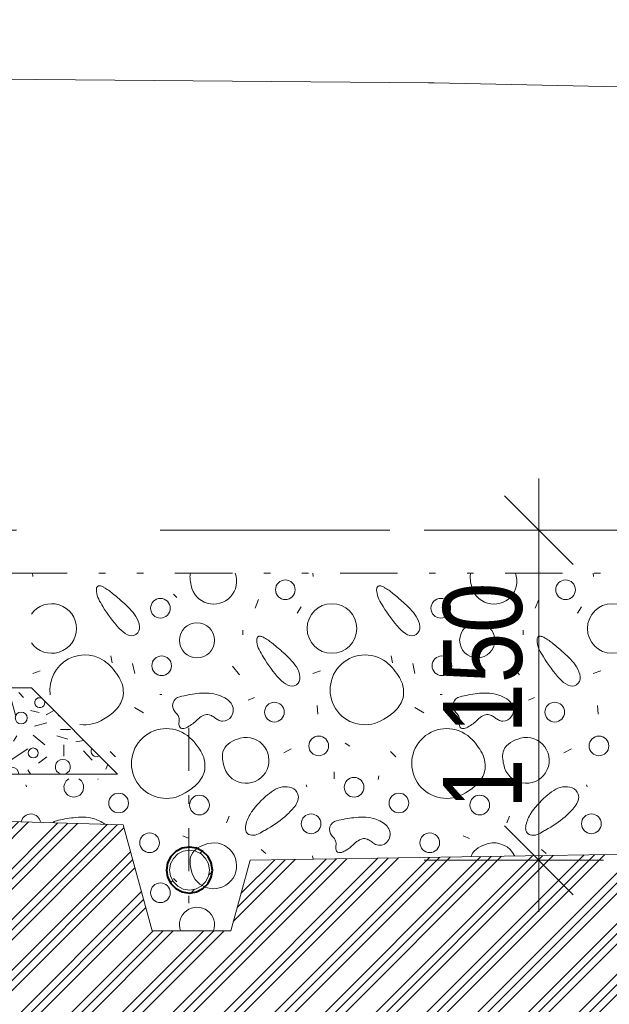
# Model space of a CAD drawing. Header units: millimetres. Extents: x -479461597 to -478645968, y -1101060132 to -1100898045.
# Tile 26 of 145: x -479188019 to -479185965, y -1101052676 to -1101049245. Entities that reach past the tile are written whole.
import ezdxf

# ---------------------------------------------------------------- set-up
doc = ezdxf.new("R2010")
doc.units = ezdxf.units.MM
doc.header["$MEASUREMENT"] = 0
for name, pattern in [('Wipeout_Contour', [1000, 0, -1000]), ('Čerchovaná S', [350, 150, -85, 30, -85]), ('Čerchovaná se dvěma tečkami', [575, 200, -110, 22.5, -110, 22.5, -110]), ('Čárkovaná L', [1300, 800, -500])]:
    doc.linetypes.add(name, pattern=pattern)
for name, color, linetype, lineweight in [('2D prvky - čary _Pero_č.__183', 7, 'Continuous', 20), ('Konstrukce - zaklady drenáž_Pero_č.__10', 7, 'Continuous', 40), ('Konstrukce - zaklady drenáž_Pero_č.__90', 250, 'Continuous', 13), ('Konstrukce - základy podsyp_Pero_č.__164', 250, 'Continuous', 13), ('Konstrukce - základy podsyp_Pero_č.__96', 124, 'Continuous', 13)]:
    doc.layers.add(name, color=color, linetype=linetype, lineweight=lineweight)
for name, color, linetype, lineweight, true_color in [('Anotace - SP_Pero_č.__25', 7, 'Continuous', 13, 0x1a4f6e), ('Bourané_2D prvky - vyplně_Pero_č.__40', 7, 'Continuous', 13, 0xc9ca94), ('Bourané_Konstrukce - základy výkop_Pero_č.__109', 7, 'Continuous', 13, 0x6da3d7), ('Bourané_Kóty - SP_Pero_č.__25', 7, 'Continuous', 13, 0x1a4f6e), ('Bourané_Kóty - SP_Pero_č.__45', 7, 'Continuous', 13, 0x1a4f6e), ('Bourané_Kóty - SP_Pero_č.__85', 7, 'Continuous', 13, 0x1a4f6e), ('Konstrukce - zaklady drenáž_Pero_č.__108', 7, 'Continuous', 13, 0x1a4f6e), ('Kóty - SP_Pero_č.__25', 7, 'Continuous', 13, 0x1a4f6e), ('Kóty - SP_Pero_č.__45', 7, 'Continuous', 13, 0x1a4f6e), ('Kóty - SP_Pero_č.__85', 7, 'Continuous', 13, 0x1a4f6e), ('Situace - terén HTU_Pero_č.__186', 7, 'Continuous', 20, 0x7b0011), ('Situace - terén PT_Pero_č.__190', 7, 'Continuous', 20, 0x6d6f03)]:
    doc.layers.add(name, color=color, linetype=linetype, lineweight=lineweight, true_color=true_color)
for name, color, linetype in [('Bourané_2D prvky - vyplně', 7, 'Continuous'), ('Bourané_Kóty - SP', 7, 'Continuous'), ('Konstrukce - zaklady drenáž', 7, 'Continuous'), ('Konstrukce - základy podsyp', 7, 'Continuous'), ('Kóty - SP', 7, 'Continuous'), ('Situace - terén PT', 7, 'Continuous')]:
    doc.layers.add(name, color=color, linetype=linetype)
doc.styles.add('GENERATED_STYLE_5', font='txt')
doc.dimstyles.new('GENERATED_STYLE__1', dxfattribs={"dimtxt": 275, "dimasz": 228, "dimexe": 0.18, "dimexo": 400, "dimgap": 0.09, "dimtad": 1, "dimtih": 1, "dimtoh": 1, "dimdec": 0, "dimzin": 0, "dimdsep": 46, "dimtxsty": 'GENERATED_STYLE_5', "dimblk": 'ARROWHEAD_6', "dimblk1": 'ARROWHEAD_6', "dimblk2": 'ARROWHEAD_6', "dimcen": 0.09, "dimclrd": 256, "dimclre": 256, "dimclrt": 256, "dimazin": 0, "dimtfac": 1, "dimtdec": 4, "dimtmove": 0, "dimatfit": 3, "dimfxl": 1, "dimtolj": 1, "dimtzin": 0, "dimarcsym": 0})
doc.dimstyles.new('GENERATED_STYLE__3', dxfattribs={"dimtxt": 275, "dimasz": 228, "dimexe": 0.18, "dimexo": 400, "dimgap": 0.09, "dimtad": 1, "dimdec": 0, "dimzin": 0, "dimdsep": 46, "dimtxsty": 'GENERATED_STYLE_5', "dimblk": 'ARROWHEAD_6', "dimblk1": 'ARROWHEAD_6', "dimblk2": 'ARROWHEAD_6', "dimcen": 0.09, "dimclrd": 256, "dimclre": 256, "dimclrt": 256, "dimazin": 0, "dimtfac": 1, "dimtdec": 4, "dimtmove": 0, "dimatfit": 3, "dimfxl": 1, "dimtolj": 1, "dimtzin": 0, "dimarcsym": 0})
doc.dimstyles.new('GENERATED_STYLE__4', dxfattribs={"dimtxt": 0.18, "dimasz": 182.4, "dimexe": 0.18, "dimexo": 0.0625, "dimgap": 0.09, "dimtad": 0, "dimtih": 1, "dimtoh": 1, "dimdec": 4, "dimzin": 0, "dimdsep": 46, "dimcen": 0.09, "dimadec": 0, "dimazin": 0, "dimtfac": 1, "dimtdec": 4, "dimtmove": 0, "dimatfit": 3, "dimldrblk": 'ARROWHEAD_1', "dimfxl": 1, "dimtolj": 1, "dimtzin": 0, "dimarcsym": 0})

# ---------------------------------------------------------------- blocks, each defined once
blk = doc.blocks.new('*X11', base_point=(-479162629.7, -1101050723.4))
at = {"layer": 'Bourané_2D prvky - vyplně_Pero_č.__40', "color": 9, "linetype": 'Continuous', "lineweight": 13, "true_color": 0xc9ca94}
for p, q in [((-479187972.3, -1101051185.2), (-479187973.7, -1101051173.4)), ((-479186995.9, -1101051185.2), (-479186997.4, -1101051173.4)), ((-479186019.6, -1101051185.2), (-479186021.1, -1101051173.4)), ((-479187483, -1101051246), (-479187471.2, -1101051257.9)), ((-479187187, -1101051265), (-479187198.8, -1101051295.8)), ((-479186506.7, -1101051246), (-479186494.9, -1101051257.9)), ((-479186210.6, -1101051265), (-479186222.5, -1101051295.8)), ((-479187052, -1101051312.3), (-479187037.7, -1101051291)), ((-479186075.6, -1101051312.3), (-479186061.4, -1101051291)), ((-479187241.4, -1101051371.6), (-479187241.4, -1101051388.1)), ((-479186265.1, -1101051371.6), (-479186265.1, -1101051388.1)), ((-479187700.9, -1101051461.6), (-479187696.2, -1101051485.2)), ((-479186724.6, -1101051461.6), (-479186719.9, -1101051485.2)), ((-479187947.3, -1101051513.7), (-479187973.3, -1101051523.1)), ((-479187625.2, -1101051487.6), (-479187618, -1101051523.1)), ((-479187253.3, -1101051527.9), (-479187277, -1101051497.1)), ((-479186971, -1101051513.7), (-479186997, -1101051523.1)), ((-479186648.8, -1101051487.6), (-479186641.7, -1101051523.1)), ((-479186277, -1101051527.9), (-479186300.7, -1101051497.1)), ((-479185994.6, -1101051513.7), (-479186020.7, -1101051523.1)), ((-479187530.4, -1101051596.6), (-479187523.3, -1101051596.6)), ((-479187222.5, -1101051615.5), (-479187201.2, -1101051606)), ((-479186554.1, -1101051596.6), (-479186547, -1101051596.6)), ((-479186246.2, -1101051615.5), (-479186224.9, -1101051606)), ((-479187618.3, -1101051640.9), (-479187587.6, -1101051659.9)), ((-479186982.6, -1101051634.2), (-479186980.2, -1101051665)), ((-479186642, -1101051640.9), (-479186611.2, -1101051659.9)), ((-479186006.3, -1101051634.2), (-479186003.9, -1101051665)), ((-479187072.9, -1101051785.6), (-479187098.9, -1101051799.8)), ((-479186885, -1101051765.2), (-479186868.3, -1101051776)), ((-479186096.6, -1101051785.6), (-479186122.6, -1101051799.8)), ((-479187703.3, -1101051794.7), (-479187684.4, -1101051813.6)), ((-479186727, -1101051794.7), (-479186708, -1101051813.6)), ((-479187746, -1101051891.8), (-479187745.6, -1101051889.8)), ((-479186923.6, -1101051889.4), (-479186923.6, -1101051865.7)), ((-479186769.6, -1101051891.8), (-479186767.3, -1101051879.9)), ((-479187994.7, -1101051917.8), (-479187997, -1101051910.7)), ((-479187018.3, -1101051917.8), (-479187020.7, -1101051910.7)), ((-479186042, -1101051917.8), (-479186044.4, -1101051910.7)), ((-479187288.8, -1101052019.7), (-479187298.3, -1101052043.4)), ((-479186312.5, -1101052019.7), (-479186322, -1101052043.4)), ((-479187449.9, -1101052088.4), (-479187428.6, -1101052097.8)), ((-479186473.6, -1101052088.4), (-479186452.2, -1101052097.8)), ((-479187177.5, -1101052135.7), (-479187160.9, -1101052149.9)), ((-479186996.8, -1101052170.1), (-479186998.3, -1101052157.8)), ((-479186201.2, -1101052135.7), (-479186184.6, -1101052149.9)), ((-479187483, -1101052237.6), (-479187471.2, -1101052249.4))]:
    blk.add_line(p, q, dxfattribs=at)
for centre, radius in [((-479187093.3, -1101051231.1), 34.3), ((-479186117, -1101051231.1), 34.3), ((-479187528.2, -1101051295.5), 34.3), ((-479186551.9, -1101051295.5), 34.3), ((-479186930.8, -1101051366.1), 86.5), ((-479185954.4, -1101051366.1), 86.5), ((-479187401.1, -1101051407.1), 61.2), ((-479186424.8, -1101051407.1), 61.2), ((-479187524.1, -1101051495.9), 34.3), ((-479186547.7, -1101051495.9), 34.3), ((-479187131.1, -1101051657.6), 34.3), ((-479186154.7, -1101051657.6), 34.3), ((-479186977, -1101051775), 34.3), ((-479186000.7, -1101051775), 34.3), ((-479186853.8, -1101051919.3), 34.3), ((-479187674, -1101051974.2), 34.3), ((-479187392.3, -1101051981.2), 34.3), ((-479186697.7, -1101051974.2), 34.3), ((-479186416, -1101051981.2), 34.3), ((-479187003.4, -1101052046.7), 34.3), ((-479186027.1, -1101052046.7), 34.3), ((-479187566.4, -1101052112.7), 34.3), ((-479186590, -1101052112.7), 34.3), ((-479187528.2, -1101052287.1), 34.3)]:
    blk.add_circle(centre, radius, dxfattribs=at)
for centre, radius, start, end in [((-479187365, -1101051187.1), 60.4, 166.8265, 183.2347), ((-479187342.9, -1101051201.4), 79.9, 190.4282, 20.57), ((-479186388.7, -1101051187.1), 60.4, 166.8265, 183.2347), ((-479186366.6, -1101051201.4), 79.9, 190.4282, 20.57), ((-479187285.5, -1101051182.7), 140, 183.2095, 193.7302), ((-479186309.2, -1101051182.7), 140, 183.2095, 193.7302), ((-479187716.4, -1101051232.8), 35.1, 166.9916, 187.7906), ((-479187671.6, -1101051228.6), 80.1, 186.4296, 206.157), ((-479187738.5, -1101051228), 12.4, 144.5812, 165.7924), ((-479187742.1, -1101051225.6), 8.15, 116.4425, 143.7464), ((-479187741.6, -1101051227.1), 9.77, 91.5878, 115.1953), ((-479187741.3, -1101051235.2), 17.9, 76.2622, 91.634), ((-479187748.9, -1101051263.6), 47.3, 60.0923, 75.5611), ((-479187826.5, -1101051399.7), 203.9, 49.777, 60.2392), ((-479186740.1, -1101051232.8), 35.1, 166.9916, 187.7906), ((-479186695.3, -1101051228.6), 80.1, 186.4296, 206.157), ((-479186762.2, -1101051228), 12.4, 144.5812, 165.7924), ((-479186765.8, -1101051225.6), 8.15, 116.4425, 143.7464), ((-479186765.3, -1101051227.1), 9.77, 91.5878, 115.1953), ((-479186765, -1101051235.2), 17.9, 76.2622, 91.634), ((-479186772.6, -1101051263.6), 47.3, 60.0923, 75.5611), ((-479186850.2, -1101051399.7), 203.9, 49.777, 60.2392), ((-479187537.2, -1101051161.8), 230.1, 206.3304, 213.6244), ((-479188282.1, -1101051965.3), 930.2, 47.9748, 50.8493), ((-479187800.6, -1101051449.8), 225.2, 33.8343, 51.1866), ((-479186560.9, -1101051161.8), 230.1, 206.3304, 213.6244), ((-479187305.8, -1101051965.3), 930.2, 47.9748, 50.8493), ((-479186824.3, -1101051449.8), 225.2, 33.8343, 51.1866), ((-479187907.1, -1101051366.1), 86.5, 215.1108, 144.8892), ((-479187340.4, -1101051061.3), 450.4, 210.4057, 222.5965), ((-479186364, -1101051061.3), 450.4, 210.4057, 222.5965), ((-479187680.5, -1101051367.9), 79.8, 6.3813, 32.9796), ((-479186704.1, -1101051367.9), 79.8, 6.3813, 32.9796), ((-479187598.6, -1101051299.2), 99.3, 222.3712, 243.0633), ((-479187630.9, -1101051362.6), 30, 305.4921, 6.9034), ((-479186622.2, -1101051299.2), 99.3, 222.3712, 243.0633), ((-479186654.6, -1101051362.6), 30, 305.4921, 6.9034), ((-479187629.2, -1101051360.1), 31.2, 242.6052, 300.2402), ((-479187157.8, -1101051408.4), 35.1, 166.9916, 187.7906), ((-479187113, -1101051404.2), 80.1, 186.4296, 206.157), ((-479187179.9, -1101051403.5), 12.4, 144.5812, 165.7924), ((-479187183.5, -1101051401.2), 8.15, 116.4425, 143.7464), ((-479187183, -1101051402.7), 9.77, 91.5878, 115.1953), ((-479187182.7, -1101051410.8), 17.9, 76.2622, 91.634), ((-479187190.3, -1101051439.2), 47.3, 60.0923, 75.5611), ((-479187267.9, -1101051575.2), 203.9, 49.777, 60.2392), ((-479186652.9, -1101051360.1), 31.2, 242.6052, 300.2402), ((-479186181.5, -1101051408.4), 35.1, 166.9916, 187.7906), ((-479186136.7, -1101051404.2), 80.1, 186.4296, 206.157), ((-479186203.6, -1101051403.5), 12.4, 144.5812, 165.7924), ((-479186207.2, -1101051401.2), 8.15, 116.4425, 143.7464), ((-479186206.6, -1101051402.7), 9.77, 91.5878, 115.1953), ((-479186206.4, -1101051410.8), 17.9, 76.2622, 91.634), ((-479186213.9, -1101051439.2), 47.3, 60.0923, 75.5611), ((-479186291.6, -1101051575.2), 203.9, 49.777, 60.2392), ((-479186978.6, -1101051337.4), 230.1, 206.3304, 213.6244), ((-479187723.5, -1101052140.9), 930.2, 47.9748, 50.8493), ((-479186002.3, -1101051337.4), 230.1, 206.3304, 213.6244), ((-479186747.2, -1101052140.9), 930.2, 47.9748, 50.8493), ((-479187791.9, -1101051579.9), 121.6, 47.4454, 188.0224), ((-479186781.7, -1101051236.9), 450.4, 210.4057, 222.5965), ((-479187242, -1101051625.4), 225.2, 33.8343, 51.1866), ((-479186815.6, -1101051579.9), 121.6, 47.4454, 302.6151), ((-479185805.4, -1101051236.9), 450.4, 210.4057, 222.5965), ((-479186265.6, -1101051625.4), 225.2, 33.8343, 51.1866), ((-479187846.1, -1101051637.9), 201, 27.7394, 47.2569), ((-479187121.8, -1101051543.4), 79.8, 6.3813, 32.9796), ((-479186869.7, -1101051637.9), 201, 27.7394, 47.2569), ((-479186145.5, -1101051543.4), 79.8, 6.3813, 32.9796), ((-479187750, -1101051587.6), 92.5, 347.7666, 27.8507), ((-479187039.9, -1101051474.8), 99.3, 222.3712, 243.0633), ((-479187072.3, -1101051538.2), 30, 305.4921, 6.9034), ((-479186773.7, -1101051587.6), 92.5, 347.7666, 27.8507), ((-479186063.6, -1101051474.8), 99.3, 222.3712, 243.0633), ((-479186096, -1101051538.2), 30, 305.4921, 6.9034), ((-479187070.6, -1101051535.7), 31.2, 242.6052, 300.2402), ((-479186094.3, -1101051535.7), 31.2, 242.6052, 300.2402), ((-479187752.6, -1101051582.2), 96.3, 314.7779, 344.9961), ((-479187454.3, -1101051634.7), 31.5, 102.3324, 221.6658), ((-479187346.1, -1101052066.7), 476.8, 96.6259, 103.9434), ((-479187374.7, -1101051772.1), 181.1, 76.9848, 98.4191), ((-479187363.1, -1101051711.3), 119.2, 60.5831, 75.8236), ((-479187337.7, -1101051668.9), 69.8, 37.6475, 61.5974), ((-479186776.3, -1101051582.2), 96.3, 314.7779, 344.9961), ((-479186478, -1101051634.7), 31.5, 102.3324, 221.6658), ((-479186369.8, -1101052066.7), 476.8, 96.6259, 103.9434), ((-479186398.3, -1101051772.1), 181.1, 76.9848, 98.4191), ((-479186386.8, -1101051711.3), 119.2, 60.5831, 75.8236), ((-479186361.4, -1101051668.9), 69.8, 37.6475, 61.5974), ((-479187825.8, -1101051508.6), 200.1, 299.8029, 314.8134), ((-479187315.1, -1101051650), 40.4, 327.0376, 36.1209), ((-479186849.5, -1101051508.6), 200.1, 299.8029, 314.8134), ((-479186338.8, -1101051650), 40.4, 327.0376, 36.1209), ((-479187791.9, -1101051579.9), 121.6, 261.9776, 302.6151), ((-479187544.2, -1101051722.1), 93.8, 36.3442, 45.0506), ((-479187492.7, -1101051684), 29.8, 9.2485, 36.0448), ((-479187514.7, -1101051684.4), 51.7, 352.8034, 5.8388), ((-479187493.5, -1101051596.2), 128.1, 295.4669, 314.5735), ((-479187295.5, -1101051801.8), 157.3, 125.1766, 133.3696), ((-479187363, -1101051705.3), 39.5, 96.3875, 125.8548), ((-479187365.7, -1101051697.5), 31.5, 62.2902, 93.1672), ((-479187394.4, -1101051750.5), 91.8, 52.6959, 61.7729), ((-479187276.8, -1101051595.3), 102.9, 232.9934, 240.456), ((-479187310.3, -1101051653.7), 35.6, 240.8322, 267.0065), ((-479187311.8, -1101051653.5), 35.8, 269.5174, 328.7918), ((-479186567.8, -1101051722.1), 93.8, 36.3442, 45.0506), ((-479186516.3, -1101051684), 29.8, 9.2485, 36.0448), ((-479186538.4, -1101051684.4), 51.7, 352.8034, 5.8388), ((-479186517.2, -1101051596.2), 128.1, 295.4669, 314.5735), ((-479186319.2, -1101051801.8), 157.3, 125.1766, 133.3696), ((-479186386.7, -1101051705.3), 39.5, 96.3875, 125.8548), ((-479186389.3, -1101051697.5), 31.5, 62.2902, 93.1672), ((-479186418.1, -1101051750.5), 91.8, 52.6959, 61.7729), ((-479186300.5, -1101051595.3), 102.9, 232.9934, 240.456), ((-479186333.9, -1101051653.7), 35.6, 240.8322, 267.0065), ((-479186335.5, -1101051653.5), 35.8, 269.5174, 328.7918), ((-479187507.7, -1101051836.5), 121.6, 47.4454, 302.6151), ((-479187418.8, -1101051697.1), 45.1, 172.1101, 189.0874), ((-479187448.4, -1101051701.6), 15.1, 189.971, 219.9454), ((-479187452, -1101051704), 10.8, 222.4728, 257.5463), ((-479187450.7, -1101051696.4), 18.5, 258.5237, 281.5295), ((-479187454.6, -1101051674.8), 40.5, 280.7953, 293.5363), ((-479186531.3, -1101051836.5), 121.6, 47.4454, 302.6151), ((-479186442.4, -1101051697.1), 45.1, 172.1101, 189.0874), ((-479186472.1, -1101051701.6), 15.1, 189.971, 219.9454), ((-479186475.7, -1101051704), 10.8, 222.4728, 257.5463), ((-479186474.4, -1101051696.4), 18.5, 258.5237, 281.5295), ((-479186478.2, -1101051674.8), 40.5, 280.7953, 293.5363), ((-479187561.8, -1101051894.5), 201, 27.7394, 47.2569), ((-479187230.2, -1101051825.7), 79.9, 190.4282, 104.6294), ((-479187213.2, -1101051883.8), 140.5, 105.3821, 120.9077), ((-479186585.5, -1101051894.5), 201, 27.7394, 47.2569), ((-479186253.9, -1101051825.7), 79.9, 190.4282, 104.6294), ((-479186236.8, -1101051883.8), 140.5, 105.3821, 120.9077), ((-479187252.3, -1101051811.4), 60.4, 159.3574, 183.2347), ((-479187255.6, -1101051813.1), 57.9, 120.7918, 156.6671), ((-479186276, -1101051811.4), 60.4, 159.3574, 183.2347), ((-479186279.3, -1101051813.1), 57.9, 120.7918, 156.6671), ((-479187465.7, -1101051844.2), 92.5, 347.7666, 27.8507), ((-479187172.9, -1101051807), 140, 183.2095, 193.7302), ((-479186489.4, -1101051844.2), 92.5, 347.7666, 27.8507), ((-479186196.5, -1101051807), 140, 183.2095, 193.7302), ((-479187830.1, -1101051919.3), 34.3, 120.9295, 59.0705), ((-479187468.4, -1101051838.9), 96.3, 314.7779, 344.9961), ((-479186492.1, -1101051838.9), 96.3, 314.7779, 344.9961), ((-479187541.6, -1101051765.3), 200.1, 299.8029, 314.8134), ((-479187087.8, -1101052003.2), 86.5, 100.496, 122.8825), ((-479187092.5, -1101051977.6), 60.4, 68.6646, 100.5486), ((-479187083.7, -1101051955.3), 36.5, 19.3509, 68.7902), ((-479186565.3, -1101051765.3), 200.1, 299.8029, 314.8134), ((-479186111.5, -1101052003.2), 86.5, 100.496, 122.8825), ((-479186116.1, -1101051977.6), 60.4, 68.6646, 100.5486), ((-479186107.4, -1101051955.3), 36.5, 19.3509, 68.7902), ((-479186995.5, -1101052150.7), 259.5, 129.9016, 148.2696), ((-479187022.4, -1101052104.6), 207.1, 122.8427, 132.3696), ((-479187083.9, -1101051954.1), 36.2, 341.8983, 17.4009), ((-479186019.2, -1101052150.7), 259.5, 129.9016, 148.2696), ((-479186046.1, -1101052104.6), 207.1, 122.8427, 132.3696), ((-479186107.5, -1101051954.1), 36.2, 341.8983, 17.4009), ((-479187257.6, -1101051831.3), 250.4, 310.4067, 321.8671), ((-479187114.5, -1101051943.1), 68.8, 321.4678, 341.1053), ((-479186281.3, -1101051831.3), 250.4, 310.4067, 321.8671), ((-479186138.2, -1101051943.1), 68.8, 321.4678, 341.1053), ((-479187979.8, -1101052046.7), 34.3, 8.5549, 167.9451), ((-479187776, -1101052499), 476.8, 96.6259, 103.9434), ((-479187804.5, -1101052204.4), 181.1, 76.9848, 98.4191), ((-479187786.2, -1101052126.7), 101.2, 50.6544, 77.2156), ((-479187125.8, -1101052072.5), 107.6, 147.1941, 171.5945), ((-479187358.3, -1101051711.1), 407.2, 298.7034, 310.2276), ((-479186799.7, -1101052499), 476.8, 96.6259, 103.9434), ((-479186828.2, -1101052204.4), 181.1, 76.9848, 98.4191), ((-479186809.8, -1101052126.7), 101.2, 48.7194, 77.2156), ((-479186149.5, -1101052072.5), 107.6, 147.1941, 171.5945), ((-479186382, -1101051711.1), 407.2, 298.7034, 310.2276), ((-479187884.2, -1101052067), 31.5, 102.3324, 130.1268), ((-479187201, -1101052061.4), 31.5, 171.5409, 204.3302), ((-479186907.9, -1101052067), 31.5, 102.3324, 221.6658), ((-479186770.8, -1101052082.9), 42.5, 349.4857, 49.2414), ((-479186224.7, -1101052061.4), 31.5, 171.5409, 204.3302), ((-479187210.3, -1101052063.8), 22.1, 208.5693, 254.5479), ((-479187206.4, -1101052048.9), 37.6, 254.8791, 291.2132), ((-479187240.5, -1101051960.6), 132.1, 291.1304, 302.0672), ((-479185677.8, -1101054644), 2973.1, 119.9631, 120.1316), ((-479187001.3, -1101052157.6), 98.6, 36.9902, 44.9083), ((-479186947.2, -1101052116.7), 30.8, 12.2036, 36.8436), ((-479186816.6, -1101052137.6), 39.5, 96.3875, 125.8548), ((-479186819.2, -1101052129.8), 31.5, 62.2902, 93.1672), ((-479186767, -1101052083.3), 38.7, 282.2645, 349.044), ((-479186234, -1101052063.8), 22.1, 208.5693, 254.5479), ((-479186230.1, -1101052048.9), 37.6, 254.8791, 291.2132), ((-479186264.1, -1101051960.6), 132.1, 291.1304, 302.0672), ((-479184701.5, -1101054644), 2973.1, 119.9631, 120.1316), ((-479187342.9, -1101052193), 79.9, 190.4282, 104.6294), ((-479187368.3, -1101052180.3), 57.9, 120.7918, 156.6671), ((-479187325.8, -1101052251.1), 140.5, 105.3821, 120.9077), ((-479186861.5, -1101052129.9), 55.8, 173.083, 184.1386), ((-479186898.9, -1101052132.6), 18.4, 184.1293, 211.4111), ((-479186963.3, -1101052117), 46.7, 352.3244, 8.332), ((-479186971.7, -1101051997.7), 167.4, 302.4866, 313.1721), ((-479186749.1, -1101052234.1), 157.3, 125.1766, 133.3696), ((-479186848, -1101052182.7), 91.8, 52.6959, 61.7729), ((-479186739.8, -1101052041.3), 86.3, 232.4651, 243.0367), ((-479186764.4, -1101052088.3), 33.3, 244.2233, 279.8052), ((-479186392, -1101052180.3), 57.9, 120.7918, 156.6671), ((-479186349.5, -1101052251.1), 140.5, 105.3821, 120.9077), ((-479186366.6, -1101052193), 79.9, 25.237, 104.6294), ((-479187365, -1101052178.7), 60.4, 159.3574, 183.2347), ((-479186905.3, -1101052135.9), 11.2, 214.1871, 263.6855), ((-479186904.5, -1101052121.6), 25.6, 265.3496, 291.6102), ((-479186918.9, -1101052079.4), 70.2, 289.9122, 301.9887), ((-479186388.7, -1101052178.7), 60.4, 159.3574, 163.3231), ((-479187285.5, -1101052174.2), 140, 183.2095, 193.7302), ((-479187401.1, -1101052398.7), 61.2, 340.2196, 199.7804)]:
    blk.add_arc(centre, radius, start, end, dxfattribs=at)
blk = doc.blocks.new('výplň_1_2', base_point=(-479162629.7, -1101050723.4))
at = {"color": 254, "linetype": 'Wipeout_Contour', "lineweight": 0, "ltscale": 19212835833.5994}
blk.add_wipeout([(-479190180.3, -1101051973.3), (-479187635.7, -1101052051.1), (-479187534.4, -1101052419.4), (-479187301.9, -1101052419.4), (-479187215.9, -1101052173.6), (-479174655, -1101051973.2), (-479161179.3, -1101052108), (-479161076.7, -1101052481), (-479160782.4, -1101052481), (-479160677.3, -1101052098.7), (-479159377.5, -1101052085.7), (-479159377.5, -1101051173.4), (-479187977.8, -1101051173.4), (-479187977.8, -1101051531.3), (-479187619.3, -1101051889.8), (-479190178.2, -1101051889.8)], dxfattribs=at).dxf.layer = 'Bourané_2D prvky - vyplně'
at = {"layer": 'Bourané_2D prvky - vyplně_Pero_č.__40', "color": 9, "linetype": 'Continuous', "lineweight": 13, "true_color": 0xc9ca94}
blk.add_blockref('*X11', (-479162629.7, -1101050723.4), dxfattribs=at)
blk = doc.blocks.new('Řez_1_2', base_point=(-479162629.7, -1101050723.4))
at = {"layer": 'Situace - terén PT_Pero_č.__190', "color": 66, "linetype": 'Continuous', "lineweight": 20, "true_color": 0x6d6f03, "flags": 128}
blk.add_lwpolyline([(-479178756.4, -1101049589.8), (-479179972.2, -1101049586.7), (-479180393.9, -1101049598.7), (-479186574.6, -1101049464.6), (-479186594.9, -1101049464.5), (-479192606.3, -1101049413.4), (-479202578.3, -1101049393), (-479202590, -1101049393.2), (-479202592.1, -1101049393.1), (-479204934.1, -1101049444.9), (-479205950.1, -1101049601.9)], dxfattribs=at)
blk = doc.blocks.new('*X19', base_point=(-479162629.7, -1101050723.4))
at = {"layer": 'Konstrukce - základy podsyp_Pero_č.__164', "color": 250, "linetype": 'Continuous', "lineweight": 13}
for p, q in [((-479189080.5, -1101051573.4), (-479189075.4, -1101051581.1)), ((-479189014, -1101051573.4), (-479189002.1, -1101051588.2)), ((-479188964.3, -1101051578.8), (-479188928.8, -1101051600)), ((-479188676.2, -1101051573.4), (-479188671.1, -1101051581.1)), ((-479188609.7, -1101051573.4), (-479188597.8, -1101051588.2)), ((-479188560, -1101051578.8), (-479188550.9, -1101051584.2)), ((-479188364.4, -1101051573.4), (-479188359.4, -1101051581.1)), ((-479188248.2, -1101051578.8), (-479188212.8, -1101051600)), ((-479189383.1, -1101051628.6), (-479189368.2, -1101051620.1)), ((-479189346.5, -1101051592), (-479189333.2, -1101051600)), ((-479189269.3, -1101051604.8), (-479189264.6, -1101051637.9)), ((-479189167.7, -1101051616.6), (-479189153.5, -1101051668.6)), ((-479189132.2, -1101051600), (-479189087.3, -1101051604.8)), ((-479188763.3, -1101051616.6), (-479188749.1, -1101051668.6)), ((-479188451.6, -1101051616.6), (-479188432.9, -1101051642.3)), ((-479188047.2, -1101051616.6), (-479188033.1, -1101051668.6)), ((-479188021.5, -1101051589.1), (-479188005.4, -1101051606.9)), ((-479189359.2, -1101051654.4), (-479189337.9, -1101051640.2)), ((-479189222.1, -1101051645), (-479189248.1, -1101051680.4)), ((-479189089.6, -1101051668.6), (-479189072, -1101051639.1)), ((-479188891, -1101051621.3), (-479188855.5, -1101051640.2)), ((-479188817.7, -1101051645), (-479188843.7, -1101051680.4)), ((-479188506, -1101051645), (-479188532, -1101051680.4)), ((-479188373.6, -1101051668.6), (-479188290.8, -1101051621.3)), ((-479188101.6, -1101051645), (-479188127.6, -1101051680.4)), ((-479187981.2, -1101051652), (-479187950.5, -1101051658.5)), ((-479187926.1, -1101051667.4), (-479187899.2, -1101051652)), ((-479189408.9, -1101051668.6), (-479189368.7, -1101051694.6)), ((-479189309.5, -1101051668.6), (-479189293, -1101051701.7)), ((-479189004.5, -1101051668.6), (-479188964.3, -1101051694.6)), ((-479188873.6, -1101051671.4), (-479188891, -1101051699.4)), ((-479188600.2, -1101051668.6), (-479188560, -1101051694.6)), ((-479188288.4, -1101051668.6), (-479188248.2, -1101051694.6)), ((-479188172.6, -1101051666.3), (-479188172.6, -1101051708.8)), ((-479187884.1, -1101051668.6), (-479187879.8, -1101051671.4)), ((-479189449.1, -1101051694.6), (-479189449.1, -1101051694.6)), ((-479189401.8, -1101051718.4), (-479189366.3, -1101051718.4)), ((-479189203.1, -1101051701.7), (-479189167.7, -1101051718.4)), ((-479189087.3, -1101051706.4), (-479189044.7, -1101051694.6)), ((-479188798.8, -1101051701.7), (-479188763.3, -1101051718.4)), ((-479188682.9, -1101051706.4), (-479188640.4, -1101051694.6)), ((-479188487.1, -1101051701.7), (-479188451.6, -1101051718.4)), ((-479188484.7, -1101051718.4), (-479188446.9, -1101051718.4)), ((-479188371.2, -1101051706.4), (-479188328.6, -1101051694.6)), ((-479188082.7, -1101051701.7), (-479188047.2, -1101051718.4)), ((-479187966.8, -1101051706.4), (-479187924.3, -1101051694.6)), ((-479187877, -1101051718.4), (-479187841.5, -1101051718.4)), ((-479190059, -1101051754.5), (-479190009.5, -1101051789.9)), ((-479189969.3, -1101051759.1), (-479189957.5, -1101051740.2)), ((-479189900.7, -1101051737.8), (-479189860.5, -1101051770.9)), ((-479189817.9, -1101051740.2), (-479189780.1, -1101051752)), ((-479189751.7, -1101051761.5), (-479189716.3, -1101051754.4)), ((-479189671.3, -1101051742.6), (-479189605.1, -1101051789.9)), ((-479189564.9, -1101051759.1), (-479189553.1, -1101051740.2)), ((-479189496.4, -1101051737.8), (-479189456.2, -1101051770.9)), ((-479189413.6, -1101051740.2), (-479189375.8, -1101051752)), ((-479189347.4, -1101051761.5), (-479189311.9, -1101051754.4)), ((-479189267, -1101051742.6), (-479189200.8, -1101051789.9)), ((-479189160.6, -1101051759.1), (-479189148.7, -1101051740.2)), ((-479189092, -1101051737.8), (-479189051.8, -1101051770.9)), ((-479189009.2, -1101051740.2), (-479188971.4, -1101051752)), ((-479188943, -1101051761.5), (-479188907.6, -1101051754.4)), ((-479188862.6, -1101051742.6), (-479188796.4, -1101051789.9)), ((-479188756.2, -1101051759.1), (-479188744.4, -1101051740.2)), ((-479188687.6, -1101051737.8), (-479188647.4, -1101051770.9)), ((-479188604.9, -1101051740.2), (-479188567, -1101051752)), ((-479188550.9, -1101051742.6), (-479188484.7, -1101051789.9)), ((-479188444.5, -1101051759.1), (-479188432.7, -1101051740.2)), ((-479188375.9, -1101051737.8), (-479188335.7, -1101051770.9)), ((-479188293.2, -1101051740.2), (-479188255.3, -1101051752)), ((-479188227, -1101051761.5), (-479188191.5, -1101051754.4)), ((-479188146.6, -1101051742.6), (-479188080.4, -1101051789.9)), ((-479188040.2, -1101051759.1), (-479188028.3, -1101051740.2)), ((-479187971.6, -1101051737.8), (-479187931.4, -1101051770.9)), ((-479187888.8, -1101051740.2), (-479187851, -1101051752)), ((-479187822.6, -1101051761.5), (-479187795.2, -1101051756)), ((-479189794.3, -1101051811.1), (-479189794.3, -1101051770.9)), ((-479189612.2, -1101051849), (-479189515.3, -1101051785.1)), ((-479189389.9, -1101051811.1), (-479189389.9, -1101051770.9)), ((-479189321.4, -1101051792.2), (-479189290.6, -1101051825.3)), ((-479189207.9, -1101051849), (-479189110.9, -1101051785.1)), ((-479188917, -1101051792.2), (-479188886.3, -1101051825.3)), ((-479188581.2, -1101051811.1), (-479188581.2, -1101051770.9)), ((-479188269.5, -1101051811.1), (-479188269.5, -1101051770.9)), ((-479188087.4, -1101051849), (-479187990.5, -1101051785.1)), ((-479187865.2, -1101051811.1), (-479187865.2, -1101051770.9)), ((-479187796.6, -1101051792.2), (-479187765.9, -1101051825.3)), ((-479190106, -1101051811.1), (-479190106, -1101051801.5)), ((-479189853.4, -1101051813.5), (-479189881.8, -1101051834.8)), ((-479189449.1, -1101051813.5), (-479189477.4, -1101051834.8)), ((-479189044.7, -1101051813.5), (-479189073.1, -1101051834.8)), ((-479188803.5, -1101051849), (-479188728.6, -1101051799.6)), ((-479188640.4, -1101051813.5), (-479188668.7, -1101051834.8)), ((-479188328.6, -1101051813.5), (-479188357, -1101051834.8)), ((-479187924.3, -1101051813.5), (-479187952.7, -1101051834.8)), ((-479190141.5, -1101051849), (-479190075.7, -1101051847.2)), ((-479190042.6, -1101051834.8), (-479190052, -1101051856.1)), ((-479189919.6, -1101051858.4), (-479189909.9, -1101051873.4)), ((-479189809.1, -1101051848.4), (-479189759.2, -1101051854.7)), ((-479189638.2, -1101051834.8), (-479189647.7, -1101051856.1)), ((-479189515.3, -1101051858.4), (-479189505.5, -1101051873.4)), ((-479189233.9, -1101051834.8), (-479189243.3, -1101051856.1)), ((-479189110.9, -1101051858.4), (-479189101.2, -1101051873.4)), ((-479189021.1, -1101051849), (-479188933.6, -1101051846.6)), ((-479188829.5, -1101051834.8), (-479188839, -1101051856.1)), ((-479188706.6, -1101051858.4), (-479188696.8, -1101051873.4)), ((-479188616.7, -1101051849), (-479188550.9, -1101051847.2)), ((-479188517.8, -1101051834.8), (-479188527.3, -1101051856.1)), ((-479188394.8, -1101051858.4), (-479188385.1, -1101051873.4)), ((-479188284.4, -1101051848.4), (-479188234.4, -1101051854.7)), ((-479188113.5, -1101051834.8), (-479188122.9, -1101051856.1)), ((-479187990.5, -1101051858.4), (-479187980.8, -1101051873.4)), ((-479187711.4, -1101051839.8), (-479187718.6, -1101051856.1))]:
    blk.add_line(p, q, dxfattribs=at)
for centre, radius in [((-479188831.7, -1101051602), 25.2), ((-479188495.8, -1101051595.6), 21.6), ((-479188413.5, -1101051590.7), 10.2), ((-479188136, -1101051592.3), 14.6), ((-479189310.8, -1101051631.1), 21.9), ((-479189125.3, -1101051637.5), 17.4), ((-479189020.4, -1101051613.3), 25.1), ((-479188684.9, -1101051619.8), 26.3), ((-479188609.1, -1101051616.5), 13), ((-479188236.1, -1101051642.3), 25.5), ((-479188918.8, -1101051668.2), 16.6), ((-479188421.6, -1101051673), 22.5), ((-479188157, -1101051639.1), 15.9), ((-479188013.4, -1101051677.8), 20.7), ((-479189728.6, -1101051809.5), 34.5), ((-479189496.3, -1101051799.8), 17.4), ((-479189275.3, -1101051793.4), 19.5), ((-479188997.8, -1101051793.4), 25.2), ((-479188862.3, -1101051795), 22.4), ((-479188691.3, -1101051783.7), 22.9), ((-479188203.8, -1101051809.5), 34.5), ((-479187971.5, -1101051799.8), 17.4), ((-479189989.9, -1101051817.6), 15.3), ((-479189117.2, -1101051819.2), 18.4), ((-479188465.1, -1101051817.6), 15.3)]:
    blk.add_circle(centre, radius, dxfattribs=at)
for centre, radius, start, end in [((-479189215.6, -1101051571.4), 26, 184.3819, 355.6181), ((-479188936.5, -1101051553.6), 24.6, 233.4242, 306.5758), ((-479188316.7, -1101051553.6), 30.6, 220.1419, 319.8581), ((-479187948.9, -1101051624.6), 17.4, 69.6404, 20.3596), ((-479187750.5, -1101051793.4), 19.5, 150.384, 299.616), ((-479189393, -1101051848.1), 26.1, 284.329, 255.671), ((-479187868.3, -1101051848.1), 26.1, 284.329, 255.671), ((-479190169.3, -1101051866), 13, 325.3308, 48.433), ((-479189841.5, -1101051885.3), 30.6, 23.0009, 156.9991), ((-479189570.5, -1101051874), 24.2, 1.5811, 178.4189), ((-479188936.5, -1101051885.3), 24.6, 29.1269, 150.8731), ((-479188770.4, -1101051861.1), 18.3, 317.8925, 222.1075), ((-479188644.6, -1101051866), 13, 325.3308, 214.6692), ((-479188316.7, -1101051885.3), 30.6, 23.0009, 156.9991), ((-479188045.7, -1101051874), 24.2, 1.5811, 178.4189)]:
    blk.add_arc(centre, radius, start, end, dxfattribs=at)
blk = doc.blocks.new('Řez_5_2', base_point=(-479162629.7, -1101050723.4))
at = {"layer": 'Konstrukce - základy podsyp_Pero_č.__164', "color": 250, "linetype": 'Continuous', "lineweight": 13}
for p, q in [((-479189327.8, -1101051573.4), (-479189477.8, -1101051723.4)), ((-479187977.8, -1101051573.4), (-479189327.8, -1101051573.4)), ((-479187977.8, -1101051573.4), (-479187677.8, -1101051873.4)), ((-479190027.8, -1101051723.4), (-479190177.8, -1101051873.4)), ((-479189927.8, -1101051723.4), (-479190027.8, -1101051723.4)), ((-479189527.8, -1101051723.4), (-479189927.8, -1101051723.4)), ((-479189477.8, -1101051723.4), (-479189527.8, -1101051723.4)), ((-479187677.8, -1101051873.4), (-479190177.8, -1101051873.4))]:
    blk.add_line(p, q, dxfattribs=at)
at = {"layer": 'Konstrukce - základy podsyp', "lineweight": 0}
blk.add_blockref('*X19', (-479162629.7, -1101050723.4), dxfattribs=at)
blk = doc.blocks.new('Řez_8_2', base_point=(-479162629.7, -1101050723.4))
at = {"layer": 'Konstrukce - zaklady drenáž_Pero_č.__108', "linetype": 'Continuous', "lineweight": 13, "true_color": 0x1a4f6e}
h = blk.add_hatch(dxfattribs=at)
h.set_pattern_fill('Kov___ocel_0002', color=146, style=0, pattern_type=2)
h.set_pattern_definition([(45, (-479162629.75, -1101050723.36), (-159.099, 159.099), []), (45, (-479162682.78, -1101050670.32), (-159.099, 159.099), [])])
h.paths.add_polyline_path([(-479187347.4, -1101052207.9), (-479187351.3, -1101052183.2), (-479187362.6, -1101052160.9), (-479187380.3, -1101052143.2), (-479187402.6, -1101052131.8), (-479187427.4, -1101052127.9), (-479187452.1, -1101052131.8), (-479187474.4, -1101052143.2), (-479187492.1, -1101052160.9), (-479187503.4, -1101052183.2), (-479187507.4, -1101052207.9), (-479187503.4, -1101052232.6), (-479187492.1, -1101052254.9), (-479187474.4, -1101052272.6), (-479187452.1, -1101052284), (-479187427.4, -1101052287.9), (-479187402.6, -1101052284), (-479187380.3, -1101052272.6), (-479187362.6, -1101052254.9), (-479187351.3, -1101052232.6)])
h.paths.add_polyline_path([(-479187358, -1101052207.9), (-479187361.4, -1101052229.3), (-479187371.3, -1101052248.7), (-479187386.6, -1101052264), (-479187405.9, -1101052273.9), (-479187427.4, -1101052277.3), (-479187448.8, -1101052273.9), (-479187468.1, -1101052264), (-479187483.4, -1101052248.7), (-479187493.3, -1101052229.3), (-479187496.7, -1101052207.9), (-479187493.3, -1101052186.5), (-479187483.4, -1101052167.2), (-479187468.1, -1101052151.8), (-479187448.8, -1101052142), (-479187427.4, -1101052138.6), (-479187405.9, -1101052142), (-479187386.6, -1101052151.8), (-479187371.3, -1101052167.2), (-479187361.4, -1101052186.5)], flags=0)
at = {"layer": 'Konstrukce - zaklady drenáž_Pero_č.__10', "color": 7, "linetype": 'Continuous', "lineweight": 40, "flags": 128}
blk.add_lwpolyline([(-479187503.4, -1101052232.6), (-479187492.1, -1101052254.9), (-479187474.4, -1101052272.6), (-479187452.1, -1101052284), (-479187427.4, -1101052287.9), (-479187402.6, -1101052284), (-479187380.3, -1101052272.6), (-479187362.6, -1101052254.9), (-479187351.3, -1101052232.6), (-479187347.4, -1101052207.9), (-479187351.3, -1101052183.2), (-479187362.6, -1101052160.9), (-479187380.3, -1101052143.2), (-479187402.6, -1101052131.8), (-479187427.4, -1101052127.9), (-479187452.1, -1101052131.8), (-479187474.4, -1101052143.2), (-479187492.1, -1101052160.9), (-479187503.4, -1101052183.2), (-479187507.4, -1101052207.9)], close=True, dxfattribs=at)
at = {"layer": 'Konstrukce - zaklady drenáž_Pero_č.__90', "color": 250, "linetype": 'Continuous', "lineweight": 13, "flags": 128}
blk.add_lwpolyline([(-479187493.3, -1101052229.3), (-479187483.4, -1101052248.7), (-479187468.1, -1101052264), (-479187448.8, -1101052273.9), (-479187427.4, -1101052277.3), (-479187405.9, -1101052273.9), (-479187386.6, -1101052264), (-479187371.3, -1101052248.7), (-479187361.4, -1101052229.3), (-479187358, -1101052207.9), (-479187361.4, -1101052186.5), (-479187371.3, -1101052167.2), (-479187386.6, -1101052151.8), (-479187405.9, -1101052142), (-479187427.4, -1101052138.6), (-479187448.8, -1101052142), (-479187468.1, -1101052151.8), (-479187483.4, -1101052167.2), (-479187493.3, -1101052186.5), (-479187496.7, -1101052207.9)], close=True, dxfattribs=at)
blk = doc.blocks.new('*D35', base_point=(-479162629.7, -1101050723.4))
at = {"layer": 'Bourané_Kóty - SP_Pero_č.__45', "color": 146, "linetype": 'Continuous', "lineweight": 13, "true_color": 0x1a4f6e}
for p, q in [((-479190009.8, -1101053737.6), (-479190249.8, -1101053977.6)), ((-479148478.4, -1101053977.6), (-479148238.4, -1101053737.6))]:
    blk.add_line(p, q, dxfattribs=at)
at = {"layer": 'Bourané_Kóty - SP_Pero_č.__85', "color": 146, "linetype": 'Continuous', "lineweight": 13, "true_color": 0x1a4f6e}
for p, q in [((-479190129.8, -1101054082.6), (-479190129.8, -1101053457.6)), ((-479148358.4, -1101054082.6), (-479148358.4, -1101053457.6)), ((-479190309.8, -1101053857.6), (-479190129.8, -1101053857.6)), ((-479190129.8, -1101053857.6), (-479148358.4, -1101053857.6)), ((-479148358.4, -1101053857.6), (-479148178.4, -1101053857.6))]:
    blk.add_line(p, q, dxfattribs=at)
at = {"layer": 'Bourané_Kóty - SP_Pero_č.__25', "color": 146, "lineweight": 13, "true_color": 0x1a4f6e, "insert": (-479169728.1, -1101053802.6), "char_height": 275, "attachment_point": 7, "style": 'GENERATED_STYLE_5'}
blk.add_mtext('\\A1;{\\pql;\\fArial Narrow|b0|i0|c238|p34;41\xa0771}', dxfattribs=at)
blk = doc.blocks.new('ARROWHEAD_6')
at = {"color": 0, "linetype": 'Continuous', "lineweight": 0}
for p, q in [((-0.5, -0.5), (0.5, 0.5)), ((0, 0), (-1, 0))]:
    blk.add_line(p, q, dxfattribs=at)
blk = doc.blocks.new('*D39', base_point=(-479162629.7, -1101050723.4))
at = {"layer": 'Bourané_Kóty - SP_Pero_č.__45', "color": 146, "linetype": 'Continuous', "lineweight": 13, "true_color": 0x1a4f6e}
for p, q in [((-479190009.8, -1101054324.1), (-479190249.8, -1101054564.1)), ((-479180109.8, -1101054324.1), (-479180349.8, -1101054564.1))]:
    blk.add_line(p, q, dxfattribs=at)
at = {"layer": 'Bourané_Kóty - SP_Pero_č.__85', "color": 146, "linetype": 'Continuous', "lineweight": 13, "true_color": 0x1a4f6e}
for p, q in [((-479190129.8, -1101054669.1), (-479190129.8, -1101054044.1)), ((-479180229.8, -1101054669.1), (-479180229.8, -1101054044.1)), ((-479190309.8, -1101054444.1), (-479190129.8, -1101054444.1)), ((-479190129.8, -1101054444.1), (-479180229.8, -1101054444.1))]:
    blk.add_line(p, q, dxfattribs=at)
at = {"layer": 'Bourané_Kóty - SP_Pero_č.__25', "color": 146, "lineweight": 13, "true_color": 0x1a4f6e, "insert": (-479185575.8, -1101054389.1), "char_height": 275, "attachment_point": 7, "style": 'GENERATED_STYLE_5'}
blk.add_mtext('\\A1;{\\pql;\\fArial Narrow|b0|i0|c238|p34;9\xa0900}', dxfattribs=at)
blk = doc.blocks.new('*D46', base_point=(-479162629.7, -1101050723.4))
at = {"layer": 'Bourané_Kóty - SP_Pero_č.__45', "color": 146, "linetype": 'Continuous', "lineweight": 13, "true_color": 0x1a4f6e}
for p, q in [((-479190009.8, -1101053212.2), (-479190249.8, -1101053452.2)), ((-479159257.5, -1101053212.2), (-479159497.5, -1101053452.2))]:
    blk.add_line(p, q, dxfattribs=at)
at = {"layer": 'Bourané_Kóty - SP_Pero_č.__85', "color": 146, "linetype": 'Continuous', "lineweight": 13, "true_color": 0x1a4f6e}
for p, q in [((-479190129.8, -1101053557.2), (-479190129.8, -1101052932.2)), ((-479159377.5, -1101053557.2), (-479159377.5, -1101052932.2)), ((-479190129.8, -1101053332.2), (-479159377.5, -1101053332.2))]:
    blk.add_line(p, q, dxfattribs=at)
at = {"layer": 'Bourané_Kóty - SP_Pero_č.__25', "color": 146, "lineweight": 13, "true_color": 0x1a4f6e, "insert": (-479175237.7, -1101053277.2), "char_height": 275, "attachment_point": 7, "style": 'GENERATED_STYLE_5'}
blk.add_mtext('\\A1;{\\pql;\\fArial Narrow|b0|i0|c238|p34;30\xa0752}', dxfattribs=at)
blk = doc.blocks.new('*D51', base_point=(-479162629.7, -1101050723.4))
at = {"layer": 'Kóty - SP_Pero_č.__45', "color": 146, "linetype": 'Continuous', "lineweight": 13, "true_color": 0x1a4f6e}
for p, q in [((-479186090.2, -1101051143.4), (-479186330.2, -1101050903.4)), ((-479186330.2, -1101052053.6), (-479186090.2, -1101052293.6))]:
    blk.add_line(p, q, dxfattribs=at)
at = {"layer": 'Kóty - SP_Pero_č.__85', "color": 146, "linetype": 'Continuous', "lineweight": 13, "true_color": 0x1a4f6e}
for p, q in [((-479186210.2, -1101051023.4), (-479186210.2, -1101050843.4)), ((-479185985.2, -1101051023.4), (-479186610.2, -1101051023.4)), ((-479186210.2, -1101052173.6), (-479186210.2, -1101051023.4)), ((-479185985.2, -1101052173.6), (-479186610.2, -1101052173.6)), ((-479186210.2, -1101052353.6), (-479186210.2, -1101052173.6))]:
    blk.add_line(p, q, dxfattribs=at)
at = {"layer": 'Kóty - SP_Pero_č.__25', "color": 146, "lineweight": 13, "true_color": 0x1a4f6e, "insert": (-479186265.2, -1101051994.5), "char_height": 275, "attachment_point": 7, "rotation": 90, "style": 'GENERATED_STYLE_5'}
blk.add_mtext('\\A1;{\\pql;\\fArial Narrow|b0|i0|c238|p34;1\xa0150}', dxfattribs=at)
blk = doc.blocks.new('ARROWHEAD_1')
at = {"color": 0, "linetype": 'Continuous', "lineweight": 0}
blk.add_line((0, 0), (-1, 0), dxfattribs=at)
blk.add_circle((0, 0), 0.25, dxfattribs=at)

msp = doc.modelspace()

# ---------------------------------------------------------------- block references
at = {"layer": 'Bourané_2D prvky - vyplně_Pero_č.__40', "color": 9, "linetype": 'Continuous', "lineweight": 13, "true_color": 0xc9ca94}
msp.add_blockref('výplň_1_2', (-479162629.7, -1101050723.4), dxfattribs=at)
at = {"layer": 'Situace - terén PT', "lineweight": 0}
msp.add_blockref('Řez_1_2', (-479162629.7, -1101050723.4), dxfattribs=at)

# ---------------------------------------------------------------- next in the draw order: block references
at = {"layer": 'Konstrukce - zaklady drenáž', "lineweight": 0}
msp.add_blockref('Řez_8_2', (-479162629.7, -1101050723.4), dxfattribs=at)
at = {"layer": 'Konstrukce - základy podsyp', "lineweight": 0}
msp.add_blockref('Řez_5_2', (-479162629.7, -1101050723.4), dxfattribs=at)

# ---------------------------------------------------------------- next in the draw order: wipeouts: each hides what was drawn before it
at = {"color": 254, "linetype": 'Wipeout_Contour', "lineweight": 0, "ltscale": 22815239324.08686}
msp.add_wipeout([(-479191249.1, -1101049424.9), (-479191950.7, -1101049418.9), (-479191950.5, -1101052882.9), (-479148371.7, -1101052879.8), (-479148371.7, -1101051975.7), (-479159539.8, -1101052087.3), (-479160677.3, -1101052098.7), (-479160782.4, -1101052481), (-479161076.7, -1101052481), (-479161179.3, -1101052108), (-479174655, -1101051973.2), (-479187215.9, -1101052173.6), (-479187283.5, -1101052419.4), (-479187557.1, -1101052419.4), (-479187658.6, -1101052050.4), (-479190180.3, -1101051973.3), (-479190177.8, -1101051723.4), (-479190727.8, -1101051723.4), (-479190727.8, -1101050169.3)], dxfattribs=at).dxf.layer = 'Bourané_2D prvky - vyplně'

# ---------------------------------------------------------------- next in the draw order: hatches: boundary and pattern name
at = {"layer": 'Bourané_2D prvky - vyplně_Pero_č.__40', "linetype": 'Continuous', "lineweight": 13, "true_color": 0xc9ca94}
h = msp.add_hatch(dxfattribs=at)
h.set_pattern_fill('Zemina___původní_0002', color=9, style=0, pattern_type=2)
h.set_pattern_definition([(45, (-479162629.75, -1101050723.36), (-88.38835, 88.38835), []), (45, (-479162647.43, -1101050705.68), (-88.38835, 88.38835), []), (45, (-479162665.1, -1101050688), (-88.38835, 88.38835), [])])
h.paths.add_polyline_path([(-479191249.1, -1101049424.9), (-479191950.7, -1101049418.9), (-479191950.5, -1101052882.9), (-479148371.7, -1101052879.8), (-479148371.7, -1101051975.7), (-479159539.8, -1101052087.3), (-479160677.3, -1101052098.7), (-479160782.4, -1101052481), (-479161076.7, -1101052481), (-479161179.3, -1101052108), (-479174655, -1101051973.2), (-479187215.9, -1101052173.6), (-479187283.5, -1101052419.4), (-479187557.1, -1101052419.4), (-479187658.6, -1101052050.4), (-479190180.3, -1101051973.3), (-479190177.8, -1101051723.4), (-479190727.8, -1101051723.4), (-479190727.8, -1101050169.3)])

# ---------------------------------------------------------------- next in the draw order: linework, layer by layer
at = {"layer": '2D prvky - čary _Pero_č.__183', "color": 7, "linetype": 'Čerchovaná S', "lineweight": 20}
msp.add_line((-479187429.6, -1101051712.1), (-479187429.5, -1101052322.7), dxfattribs=at)
at = {"layer": 'Bourané_Konstrukce - základy výkop_Pero_č.__109', "color": 153, "linetype": 'Continuous', "lineweight": 13, "true_color": 0x6da3d7}
for p, q in [((-479190180.3, -1101051973.3), (-479187658.6, -1101052050.4)), ((-479187215.9, -1101052173.6), (-479174655, -1101051973.2)), ((-479187557.1, -1101052419.4), (-479187658.6, -1101052050.4)), ((-479187283.5, -1101052419.4), (-479187215.9, -1101052173.6)), ((-479187557.1, -1101052419.4), (-479187283.5, -1101052419.4))]:
    msp.add_line(p, q, dxfattribs=at)
at = {"layer": 'Konstrukce - základy podsyp_Pero_č.__96', "color": 124, "linetype": 'Čerchovaná se dvěma tečkami', "lineweight": 13}
msp.add_line((-479188627.8, -1101051173.4), (-479160629.8, -1101051173.4), dxfattribs=at)
at = {"layer": 'Situace - terén HTU_Pero_č.__186', "color": 246, "linetype": 'Čárkovaná L', "lineweight": 20, "true_color": 0x7b0011}
msp.add_line((-479190129.8, -1101051023.4), (-479148358.4, -1101051023.4), dxfattribs=at)

# ---------------------------------------------------------------- next in the draw order: dimensions: what is measured, and where the dimension line sits
at = {"layer": 'Bourané_Kóty - SP', "color": 146, "linetype": 'Continuous', "lineweight": 13, "true_color": 0x1a4f6e}
for base, p2, picture, middle in [((-479148358.4, -1101053857.6), (-479148358.4, -1101051023.4), '*D35', (-479169150.9, -1101053665.1)), ((-479180229.8, -1101054444.1), (-479180229.8, -1101054173.3), '*D39', (-479185103.5, -1101054251.6)), ((-479159377.5, -1101053332.2), (-479159377.5, -1101052085.7), '*D46', (-479174660.5, -1101053139.7))]:
    dim = msp.add_linear_dim(base=base, p1=(-479190129.8, -1101051023.4), p2=p2, dimstyle='GENERATED_STYLE__1', dxfattribs=at)
    dim.commit()
    dim.dimension.update_dxf_attribs({"geometry": picture, "text_midpoint": middle, "dimtype": 160})
at = {"layer": 'Kóty - SP', "color": 146, "linetype": 'Continuous', "lineweight": 13, "true_color": 0x1a4f6e}
dim = msp.add_linear_dim(base=(-479186210.2, -1101051023.4), p1=(-479187215.9, -1101052173.6), p2=(-479187164.6, -1101051023.4), angle=90, dimstyle='GENERATED_STYLE__3', dxfattribs=at)
dim.commit()
dim.dimension.update_dxf_attribs({"geometry": '*D51', "text_midpoint": (-479186402.7, -1101051522.1), "dimtype": 160, "text_rotation": 90})

# ---------------------------------------------------------------- next in the draw order: leaders
at = {"layer": 'Anotace - SP_Pero_č.__25', "color": 146, "linetype": 'Continuous', "lineweight": 13, "true_color": 0x1a4f6e, "annotation_type": 0, "has_hookline": 1, "hookline_direction": 0, "text_width": 2229.5}
msp.add_leader([(-479188912.4, -1101049919.1), (-479188627.4, -1101048233), (-479188316.5, -1101048233)], dimstyle='GENERATED_STYLE__4', dxfattribs=at)

doc.saveas('drawing.dxf')
